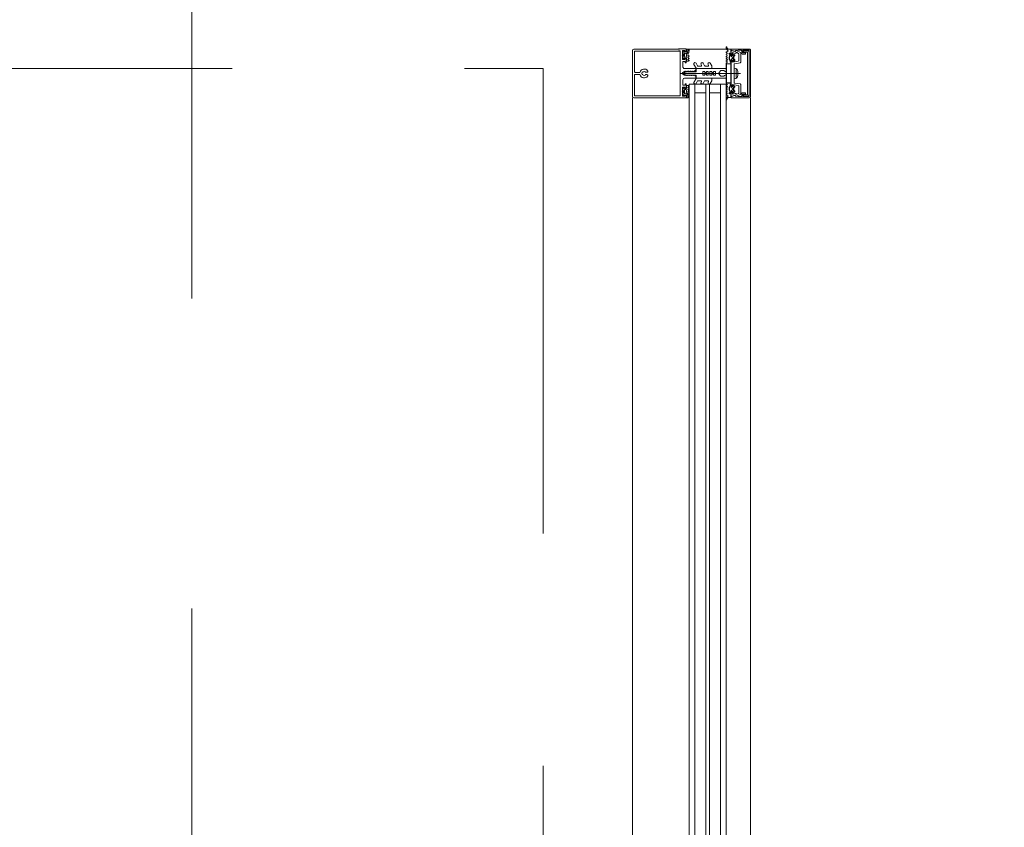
# Model space of a CAD drawing. Header units: centimetres. Extents: x -2424 to 1783, y 5 to 2907.
# Tile 25 of 99: x -630 to -529, y 1751 to 1833. Entities that reach past the tile are written whole.
import ezdxf

# ---------------------------------------------------------------- set-up
doc = ezdxf.new("R2010")
doc.units = ezdxf.units.CM
for name, pattern in [('Dash', [60, 30, -30]), ('Hidden', [71.4375, 47.625, -23.8125]), ('Oś', [222.25, 127, -31.75, 31.75, -31.75])]:
    doc.linetypes.add(name, pattern=pattern)
for name, color, linetype, lineweight in [('A-DETL', 90, 'Continuous', 9), ('A-DETL-GENF', 92, 'Continuous', 9), ('A-GLAZ-CURT', 52, 'Continuous', 9), ('A-GLAZ-CWMG', 51, 'Continuous', 9), ('S-GRID', 1, 'Continuous', 13)]:
    doc.layers.add(name, color=color, linetype=linetype, lineweight=lineweight)

msp = doc.modelspace()

# ---------------------------------------------------------------- linework, layer by layer
at = {"layer": 'A-DETL', "color": 251, "linetype": 'Hidden', "lineweight": 9}
for p, q in [((-1227.62, 1828.33), (-576.62, 1828.33)), ((-576.62, 1828.33), (-576.62, 1388.83))]:
    msp.add_line(p, q, dxfattribs=at)
at = {"layer": 'A-DETL', "color": 251, "linetype": 'Dash', "lineweight": 9}
msp.add_open_spline([(-552.77, 2638.57), (-478.91, 2638.57), (-476.08, 2638.57), (-439.12, 2638.57), (-439.12, 2601.62), (-439.12, 2598.79), (-439.12, 2573.54), (-439.12, 1655.82), (-439.12, 1618.87), (-439.12, 1616.04), (-439.12, 1512.36), (-439.12, 1509.53), (-439.12, 1472.57), (-476.08, 1472.57), (-478.91, 1472.57), (-555.62, 1472.57)], degree=3, knots=[0, 0, 0, 0, 1.242892, 2.082132, 2.921372, 3.63261, 13.975949, 24.692511, 35.163852, 36.732804, 37.928533, 39.497485, 40.336725, 41.175965, 42.450024, 42.450024, 42.450024, 42.450024], dxfattribs=at)
at = {"layer": 'A-DETL-GENF', "color": 251, "lineweight": 9, "extrusion": (0, 0, -1)}
for p, q in [((-567.47, 1825.46), (-567.47, 1830.17)), ((-567.32, 1830.32), (-565.67, 1830.32)), ((-567.26, 1830.32), (-562.66, 1830.32)), ((-567.26, 1830.11), (-562.66, 1830.11)), ((-561.9, 1829.91), (-561.8, 1830.13)), ((-561.79, 1830.17), (-561.79, 1830.3)), ((-561.67, 1830.2), (-561.67, 1830.3)), ((-557.87, 1830.42), (-557.87, 1830.51)), ((-556.84, 1830.17), (-556.41, 1829.97)), ((-556.28, 1830.14), (-556.28, 1829.86)), ((-555.37, 1825.47), (-555.37, 1830.17)), ((-562.2, 1830.08), (-562.3, 1829.96)), ((-562.3, 1829.45), (-562.2, 1829.32)), ((-562.29, 1829.85), (-562.28, 1829.84)), ((-562.28, 1829.57), (-562.29, 1829.56)), ((-562.26, 1829.8), (-562.26, 1829.61)), ((-562.13, 1830.05), (-562.15, 1830.08)), ((-562.15, 1829.87), (-562.15, 1829.54)), ((-562.15, 1829.33), (-562.13, 1829.36)), ((-562.11, 1829.49), (-562, 1829.49)), ((-561.95, 1829.54), (-561.95, 1829.76)), ((-561.79, 1829.73), (-561.74, 1829.87)), ((-561.69, 1829.62), (-561.77, 1829.67)), ((-561.77, 1829.52), (-561.69, 1829.57)), ((-561.69, 1829.4), (-561.77, 1829.45)), ((-561.77, 1829.3), (-561.69, 1829.35)), ((-561.69, 1829.18), (-561.77, 1829.23)), ((-557.86, 1830), (-557.7, 1830.09)), ((-557.77, 1829.9), (-557.86, 1829.95)), ((-557.86, 1829.78), (-557.77, 1829.83)), ((-557.77, 1829.68), (-557.86, 1829.73)), ((-557.86, 1829.56), (-557.77, 1829.61)), ((-557.77, 1829.46), (-557.86, 1829.51)), ((-557.86, 1829.34), (-557.77, 1829.39)), ((-557.77, 1829.24), (-557.86, 1829.29)), ((-557.86, 1829.12), (-557.77, 1829.17)), ((-557.57, 1829.49), (-557.55, 1829.48)), ((-557.56, 1829.43), (-557.57, 1829.42)), ((-557.57, 1829.37), (-557.55, 1829.36)), ((-557.56, 1829.8), (-557.51, 1829.77)), ((-557.54, 1829.55), (-557.55, 1829.54)), ((-557.54, 1829.31), (-557.55, 1829.3)), ((-557.54, 1829.25), (-557.52, 1829.25)), ((-557.53, 1829.61), (-557.52, 1829.59)), ((-557.5, 1829.65), (-557.51, 1829.65)), ((-557.5, 1829.2), (-557.51, 1829.19)), ((-557.45, 1829.71), (-557.45, 1829.83)), ((-557.39, 1829.83), (-557.39, 1829.77)), ((-557.35, 1829.61), (-557.35, 1829.59)), ((-557.35, 1829.26), (-557.35, 1829.23)), ((-557.34, 1829.56), (-557.18, 1829.47)), ((-557.18, 1829.38), (-557.34, 1829.29)), ((-557.18, 1829.66), (-557.3, 1829.66)), ((-557.3, 1829.18), (-557.18, 1829.18)), ((-557.13, 1829.49), (-557.13, 1829.61)), ((-557.13, 1829.23), (-557.13, 1829.35)), ((-557.12, 1829.8), (-557.02, 1829.72)), ((-557.02, 1829.13), (-557.12, 1829.05)), ((-557.07, 1829.54), (-557.07, 1829.31)), ((-556.62, 1829.88), (-556.78, 1829.96)), ((-556.56, 1829.17), (-556.56, 1829.79)), ((-556.38, 1829.92), (-556.38, 1828.96)), ((-555.68, 1825.69), (-555.68, 1829.96)), ((-555.53, 1829.95), (-555.53, 1825.7)), ((-562.15, 1828.33), (-561.02, 1828.33)), ((-561.18, 1828.74), (-560.95, 1828.35)), ((-560.97, 1828.28), (-560.97, 1828.18)), ((-560.81, 1828.6), (-560.96, 1828.86)), ((-560.91, 1828.33), (-559.39, 1828.33)), ((-560.44, 1828.58), (-560.77, 1828.58)), ((-560.45, 1828.74), (-560.4, 1828.65)), ((-560.08, 1828.6), (-560.23, 1828.86)), ((-559.72, 1828.58), (-560.04, 1828.58)), ((-559.72, 1828.74), (-559.67, 1828.65)), ((-559.35, 1828.59), (-559.51, 1828.86)), ((-559.34, 1828.38), (-559.34, 1828.56)), ((-558.37, 1828.13), (-558.16, 1828.13)), ((-557.77, 1829.02), (-557.86, 1829.07)), ((-557.86, 1828.9), (-557.77, 1828.95)), ((-557.39, 1829.07), (-557.39, 1829.01)), ((-557.06, 1828.78), (-557.06, 1827.85)), ((-556.42, 1828.91), (-557.03, 1828.81)), ((-556.84, 1827.42), (-556.84, 1828.23)), ((-566.75, 1827.92), (-567.21, 1827.92)), ((-567.21, 1827.72), (-566.75, 1827.72)), ((-566.48, 1827.94), (-566.42, 1827.94)), ((-566.42, 1827.7), (-566.48, 1827.7)), ((-566.13, 1827.94), (-566, 1827.94)), ((-566, 1827.7), (-566.13, 1827.7)), ((-556.39, 1827.82), (-562.55, 1827.82)), ((-562.14, 1827.9), (-562.16, 1827.88)), ((-562.14, 1827.75), (-562.16, 1827.78)), ((-561.02, 1827.33), (-562.15, 1827.33)), ((-561.83, 1828), (-561.97, 1828)), ((-561.83, 1827.65), (-561.97, 1827.65)), ((-561.8, 1828.04), (-561.81, 1828.01)), ((-561.8, 1827.62), (-561.81, 1827.64)), ((-561.77, 1828.01), (-561.78, 1828.04)), ((-561.77, 1827.64), (-561.78, 1827.62)), ((-561.18, 1826.91), (-560.95, 1827.3)), ((-560.97, 1827.46), (-560.97, 1827.37)), ((-560.91, 1827.33), (-559.39, 1827.33)), ((-560.44, 1827.08), (-560.77, 1827.08)), ((-559.72, 1827.08), (-560.04, 1827.08)), ((-559.34, 1827.28), (-559.34, 1827.09)), ((-558.37, 1827.53), (-558.16, 1827.53)), ((-557.06, 1827.8), (-557.06, 1826.87)), ((-556.69, 1828.05), (-556.69, 1827.6)), ((-562.3, 1826.2), (-562.2, 1826.33)), ((-562.28, 1826.08), (-562.29, 1826.09)), ((-562.15, 1826.32), (-562.13, 1826.29)), ((-562.15, 1825.78), (-562.15, 1826.11)), ((-562.11, 1826.16), (-562, 1826.16)), ((-561.95, 1826.11), (-561.95, 1825.89)), ((-561.69, 1826.47), (-561.77, 1826.42)), ((-561.77, 1826.35), (-561.69, 1826.3)), ((-561.69, 1826.25), (-561.77, 1826.2)), ((-561.77, 1826.13), (-561.69, 1826.08)), ((-560.81, 1827.05), (-560.96, 1826.79)), ((-560.45, 1826.91), (-560.4, 1827)), ((-560.08, 1827.05), (-560.23, 1826.79)), ((-559.72, 1826.91), (-559.67, 1827)), ((-559.35, 1827.06), (-559.51, 1826.79)), ((-557.86, 1826.75), (-557.77, 1826.7)), ((-557.77, 1826.63), (-557.86, 1826.58)), ((-557.86, 1826.53), (-557.77, 1826.48)), ((-557.77, 1826.41), (-557.86, 1826.36)), ((-557.86, 1826.31), (-557.77, 1826.26)), ((-557.77, 1826.19), (-557.86, 1826.14)), ((-557.86, 1826.09), (-557.77, 1826.04)), ((-557.57, 1826.28), (-557.55, 1826.29)), ((-557.56, 1826.22), (-557.57, 1826.23)), ((-557.57, 1826.16), (-557.55, 1826.17)), ((-557.54, 1826.34), (-557.55, 1826.35)), ((-557.54, 1826.1), (-557.55, 1826.11)), ((-557.54, 1826.4), (-557.52, 1826.4)), ((-557.5, 1826.45), (-557.51, 1826.46)), ((-557.39, 1826.58), (-557.39, 1826.64)), ((-557.35, 1826.39), (-557.35, 1826.41)), ((-557.35, 1826.03), (-557.35, 1826.06)), ((-557.18, 1826.27), (-557.34, 1826.36)), ((-557.34, 1826.09), (-557.18, 1826.18)), ((-557.3, 1826.46), (-557.18, 1826.46)), ((-557.13, 1826.41), (-557.13, 1826.29)), ((-557.13, 1826.15), (-557.13, 1826.03)), ((-557.02, 1826.52), (-557.12, 1826.6)), ((-557.07, 1826.11), (-557.07, 1826.34)), ((-557.03, 1826.84), (-556.42, 1826.74)), ((-556.56, 1825.86), (-556.56, 1826.48)), ((-556.38, 1826.69), (-556.38, 1825.72)), ((-565.67, 1825.32), (-567.32, 1825.32)), ((-567.26, 1825.53), (-562.66, 1825.53)), ((-567.26, 1825.32), (-562.66, 1825.32)), ((-562.2, 1825.57), (-562.3, 1825.69)), ((-562.29, 1825.8), (-562.28, 1825.81)), ((-562.26, 1825.85), (-562.26, 1826.04)), ((-562.13, 1825.6), (-562.15, 1825.57)), ((-561.9, 1825.74), (-561.8, 1825.52)), ((-561.79, 1825.92), (-561.74, 1825.78)), ((-561.79, 1825.48), (-561.79, 1825.35)), ((-561.69, 1826.03), (-561.77, 1825.98)), ((-561.67, 1825.45), (-561.67, 1825.35)), ((-557.87, 1825.23), (-557.87, 1825.14)), ((-557.77, 1825.97), (-557.86, 1825.92)), ((-557.86, 1825.87), (-557.77, 1825.82)), ((-557.77, 1825.75), (-557.86, 1825.7)), ((-557.86, 1825.65), (-557.7, 1825.56)), ((-557.56, 1825.85), (-557.51, 1825.88)), ((-557.53, 1826.04), (-557.52, 1826.06)), ((-557.5, 1826), (-557.51, 1826)), ((-557.45, 1825.94), (-557.45, 1825.81)), ((-557.39, 1825.81), (-557.39, 1825.88)), ((-557.18, 1825.98), (-557.3, 1825.98)), ((-557.12, 1825.85), (-557.02, 1825.93)), ((-556.41, 1825.68), (-556.84, 1825.48)), ((-556.78, 1825.69), (-556.62, 1825.77)), ((-556.28, 1825.78), (-556.28, 1825.5))]:
    msp.add_line(p, q, dxfattribs=at)
at = {"layer": 'A-DETL-GENF', "color": 251, "lineweight": 9, "extrusion": (0, 0, -1), "flags": 128}
for points in [[(567.26, 1827.97), (567.26, 1830.11), (565.67, 1830.11)], [(562.77, 1830.33), (561.97, 1830.33), (561.97, 1830.14), (562.05, 1830.06), (562.11, 1830.06), (562.11, 1830.18), (562.34, 1830.18), (562.34, 1829.73)], [(562.77, 1830.12), (562.57, 1830.12), (562.57, 1825.54), (562.77, 1825.54)], [(561.81, 1830.32), (561.95, 1830.32), (561.95, 1830.12), (561.94, 1830.07)], [(557.66, 1830.3), (557.39, 1830.3), (557.39, 1829.89)], [(555.52, 1830.32), (557.37, 1830.32), (557.37, 1830.21), (557.01, 1830.1)], [(556.94, 1829.88), (557.23, 1829.96), (557.23, 1829.77), (557.29, 1829.77), (557.37, 1829.85), (557.37, 1830.17), (557, 1830.07)], [(556.87, 1830.16), (556.77, 1830.16), (556.65, 1830.19), (556.33, 1830.19)], [(556.23, 1829.81), (555.88, 1829.81), (555.88, 1829.94), (556.15, 1829.94), (556.15, 1830.19), (555.52, 1830.19), (555.52, 1825.45), (556.15, 1825.45), (556.15, 1825.7), (555.88, 1825.7), (555.88, 1825.83), (556.23, 1825.83)], [(555.73, 1830.01), (556.09, 1830.01), (556.09, 1830.15), (555.73, 1830.15)], [(562.34, 1829.68), (562.34, 1829.24), (562.11, 1829.24), (562.11, 1829.36), (562.05, 1829.36), (561.97, 1829.28), (561.97, 1828.92), (562.09, 1828.92), (562.09, 1829.04), (562.3, 1829.04), (562.3, 1828.48)], [(561.94, 1829.34), (561.95, 1829.29), (561.95, 1829.08), (561.76, 1829.08), (561.69, 1829.13)], [(557.45, 1829.03), (557.45, 1829.15), (557.48, 1829.15), (557.46, 1829.02)], [(557.21, 1829.74), (557.19, 1829.74), (557.16, 1829.79)], [(557.16, 1829.05), (557.19, 1829.1), (557.21, 1829.1)], [(558.45, 1828.09), (558.67, 1827.83), (558.97, 1827.83), (558.97, 1828.03), (559.17, 1828.03), (559.17, 1827.93), (559.34, 1827.93), (559.34, 1828.03), (559.54, 1828.03), (559.54, 1827.83), (559.7, 1827.83), (559.7, 1828.03), (559.9, 1828.03), (559.9, 1827.93), (560.07, 1827.93), (560.07, 1828.03), (560.27, 1828.03), (560.27, 1827.83), (562.17, 1827.83), (560.27, 1827.83), (560.27, 1827.63), (560.07, 1827.63), (560.07, 1827.73), (559.9, 1827.73), (559.9, 1827.63), (559.7, 1827.63), (559.7, 1827.83), (559.54, 1827.83), (559.54, 1827.63), (559.34, 1827.63), (559.34, 1827.73), (559.17, 1827.73), (559.17, 1827.63), (558.97, 1827.63), (558.97, 1827.83), (558.67, 1827.83), (558.45, 1827.56)], [(557.98, 1828.03), (557.87, 1828.03), (557.87, 1828.33), (560.94, 1828.33), (560.94, 1828), (561.75, 1828)], [(557.39, 1828.94), (557.39, 1828.8), (557.78, 1828.8), (557.86, 1828.85)], [(556.65, 1826.58), (557.23, 1826.68), (557.23, 1826.57), (557.29, 1826.57), (557.37, 1826.65), (557.37, 1828.99), (557.29, 1829.07), (557.23, 1829.07), (557.23, 1828.96), (556.65, 1829.07)], [(556.9, 1827.3), (557.05, 1827.28), (557.05, 1828.36), (556.9, 1828.34)], [(565.67, 1825.53), (567.26, 1825.53), (567.26, 1827.67)], [(562.3, 1827.18), (562.3, 1826.62), (562.09, 1826.62), (562.09, 1826.74), (561.97, 1826.74), (561.97, 1826.38), (562.05, 1826.3), (562.11, 1826.3), (562.11, 1826.42), (562.34, 1826.42), (562.34, 1825.97)], [(561.07, 1828.08), (561.16, 1828.08), (561.19, 1828.03), (561.31, 1828.03), (561.34, 1828.08), (561.37, 1828.03), (561.49, 1828.03), (561.52, 1828.08), (561.55, 1828.03), (561.67, 1828.03), (561.7, 1828.08), (561.73, 1828.03), (561.85, 1828.03), (561.88, 1828.08), (561.91, 1828.03), (562.03, 1828.03), (562.06, 1828.08), (562.09, 1828.03), (562.13, 1828.03), (562.32, 1827.91)], [(562.32, 1827.74), (562.13, 1827.63), (562, 1827.63), (561.97, 1827.58), (561.94, 1827.63), (561.82, 1827.63), (561.79, 1827.58), (561.76, 1827.63), (561.64, 1827.63), (561.61, 1827.58), (561.58, 1827.63), (561.46, 1827.63), (561.43, 1827.58), (561.4, 1827.63), (561.28, 1827.63), (561.25, 1827.58), (561.22, 1827.63), (561.1, 1827.63), (561.07, 1827.57)], [(557.98, 1827.63), (557.87, 1827.63), (557.87, 1827.33), (560.94, 1827.33), (560.94, 1827.65), (561.75, 1827.65)], [(561.94, 1826.31), (561.95, 1826.36), (561.95, 1826.57), (561.76, 1826.57), (561.69, 1826.52)], [(557.39, 1826.71), (557.39, 1826.84), (557.78, 1826.84), (557.86, 1826.8)], [(557.45, 1826.62), (557.45, 1826.5), (557.48, 1826.5), (557.46, 1826.63)], [(557.16, 1826.59), (557.19, 1826.54), (557.21, 1826.54)], [(562.34, 1825.92), (562.34, 1825.48), (562.11, 1825.48), (562.11, 1825.6), (562.05, 1825.6), (561.97, 1825.52), (561.97, 1825.33), (562.77, 1825.33)], [(561.81, 1825.33), (561.95, 1825.33), (561.95, 1825.53), (561.94, 1825.58)], [(557.66, 1825.34), (557.39, 1825.34), (557.39, 1825.75)], [(557, 1825.58), (557.37, 1825.47), (557.37, 1825.79), (557.29, 1825.87), (557.23, 1825.87), (557.23, 1825.69), (556.94, 1825.77)], [(557.01, 1825.55), (557.37, 1825.43), (557.37, 1825.32), (555.52, 1825.32)], [(557.21, 1825.9), (557.19, 1825.9), (557.16, 1825.85)], [(556.33, 1825.45), (556.65, 1825.45), (556.77, 1825.48), (556.87, 1825.48)], [(555.73, 1825.5), (556.09, 1825.5), (556.09, 1825.64), (555.73, 1825.64)]]:
    msp.add_lwpolyline(points, dxfattribs=at)
for points in [[(557.87, 1826.85), (557.87, 1828.79), (557.83, 1828.79), (557.83, 1826.85)], [(557.83, 1826.85), (557.83, 1828.79), (557.38, 1828.79), (557.38, 1826.85)]]:
    msp.add_lwpolyline(points, close=True, dxfattribs=at)
at = {"layer": 'A-DETL-GENF', "color": 251, "lineweight": 9, "extrusion": (0, 0, -1)}
for centre, radius, start, end in [((567.32, 1830.17), 0.15, 0.0003, 89.9997), ((562.7, 1830.25), 0.933, 179.587, 203.0035), ((561.81, 1830.3), 0.02, 90.0007, 179.9993), ((561.89, 1830.17), 0.1, 180.0001, 204), ((561.7, 1830.26), 0.059, 358.5974, 104.6036), ((562.67, 1830.22), 0.997, 181.4989, 200.69), ((561.69, 1830.3), 0.02, 104.6036, 180), ((557.84, 1830.51), 0.03, 359.9022, 171.6433), ((557.67, 1830.42), 0.2, 350.4545, 359.9022), ((557.58, 1830.44), 0.291, 295.3637, 350.4545), ((557.53, 1830.56), 0.286, 297.5921, 351.6433), ((557.73, 1830.13), 0.05, 115.3637, 240.1649), ((556.99, 1830.16), 0.07, 210.0064, 288), ((556.98, 1830.13), 0.06, 188.4417, 285), ((556.87, 1830.09), 0.07, 30.0064, 90), ((556.86, 1830.11), 0.06, 8.4417, 115), ((556.33, 1830.14), 0.0512, 90.5709, 178.6482), ((555.73, 1829.95), 0.2, 89.9718, 180.0352), ((555.52, 1830.17), 0.15, 89.9938, 180.0062), ((562.34, 1829.71), 0.0255, 282.35, 77.65), ((562.24, 1829.91), 0.08, 308.8475, 39.685), ((562.24, 1829.5), 0.08, 320.315, 51.1528), ((562.31, 1829.8), 0.05, 128.8475, 180), ((562.31, 1829.61), 0.05, 180, 231.1528), ((562.18, 1830.07), 0.03, 38.5798, 149.9915), ((562.18, 1829.34), 0.03, 210.0085, 321.4202), ((562.1, 1829.87), 0.0496, 2.7559, 69.6878), ((562.1, 1829.54), 0.0499, 279.2263, 356.9893), ((562.11, 1830.06), 0.02, 256.6587, 330.0171), ((562.11, 1829.35), 0.02, 29.9847, 103.341), ((562.1, 1829.76), 0.148, 82.4164, 180.2404), ((562.05, 1829.77), 0.277, 76.6587, 104.3746), ((562.05, 1829.64), 0.277, 255.6254, 283.341), ((562, 1829.54), 0.0502, 183.3323, 269.7322), ((561.97, 1830.06), 0.03, 165.4027, 284.3746), ((561.97, 1829.34), 0.03, 75.6254, 194.5942), ((561.87, 1829.9), 0.0337, 203.0035, 24), ((561.74, 1829.71), 0.05, 300.069, 20.536), ((561.75, 1829.48), 0.0402, 297.7922, 62.3701), ((561.75, 1829.26), 0.0414, 298.176, 61.824), ((561.7, 1829.59), 0.03, 120.0871, 239.9129), ((561.7, 1829.37), 0.0299, 120.122, 245.064), ((561.7, 1829.15), 0.0301, 120.1258, 239.8742), ((557.84, 1829.97), 0.03, 300.7154, 60.1649), ((557.84, 1829.75), 0.03, 300.5887, 59.5346), ((557.84, 1829.53), 0.03, 300.1448, 59.5346), ((557.84, 1829.31), 0.03, 300.3449, 59.5346), ((557.84, 1829.09), 0.03, 300.3446, 59.7685), ((557.8, 1829.86), 0.0417, 125.132, 234.868), ((557.8, 1829.64), 0.0415, 125.012, 234.988), ((557.8, 1829.42), 0.043, 127.8436, 233.8234), ((557.79, 1829.2), 0.0419, 125.4665, 234.6999), ((557.52, 1829.83), 0.065, 0, 180), ((557.54, 1829.83), 0.04, 299.9937, 0), ((557.54, 1829.51), 0.03, 315.0005, 72.0009), ((557.55, 1829.4), 0.03, 300.0003, 56.9985), ((557.1, 1829.42), 0.44, 324.1588, 35.0779), ((557.57, 1829.46), 0.0316, 134.991, 237.0104), ((557.53, 1829.28), 0.03, 284.9955, 42.0028), ((557.57, 1829.33), 0.0316, 120.0026, 221.9974), ((557.51, 1829.62), 0.0272, 330.011, 86.9853), ((557.55, 1829.58), 0.0316, 150.007, 251.9967), ((557.53, 1829.22), 0.03, 105.0015, 206.9968), ((557.56, 1829.69), 0.1, 120.0023, 179.1728), ((557.48, 1829.18), 0.03, 270.0112, 26.991), ((557.5, 1829.69), 0.0339, 179.1783, 266.9975), ((557.5, 1829.71), 0.05, 180, 215.0779), ((557.48, 1829.15), 0.03, 144.1588, 180), ((557.39, 1829.86), 0.03, 270, 90), ((557.36, 1829.77), 0.03, 270.0185, 359.0948), ((557.36, 1829.07), 0.03, 0, 103.1975), ((557.28, 1829.44), 0.314, 75.4979, 104.5021), ((557.28, 1829.41), 0.314, 255.517, 283.1975), ((557.3, 1829.61), 0.05, 359.9897, 90.0103), ((557.32, 1829.59), 0.03, 299.9936, 0.0121), ((557.32, 1829.26), 0.03, 359.9893, 60.005), ((557.3, 1829.23), 0.05, 270.009, 359.991), ((557.18, 1829.61), 0.05, 89.9899, 180.0101), ((557.16, 1829.49), 0.03, 179.9936, 300.0024), ((557.16, 1829.35), 0.03, 60.0027, 180.0013), ((557.18, 1829.23), 0.05, 180.0092, 269.9908), ((557.14, 1829.78), 0.03, 30.0049, 129.9897), ((557.02, 1829.54), 0.05, 0.0003, 67.3776), ((557.02, 1829.31), 0.05, 292.6209, 0.0012), ((557.07, 1829.66), 0.08, 129.9967, 247.3844), ((557.07, 1829.19), 0.08, 112.6228, 229.9969), ((556.92, 1829.94), 0.06, 198.8192, 285), ((556.81, 1829.9), 0.06, 18.8192, 115), ((556.66, 1829.17), 0.1, 180, 260), ((556.66, 1829.79), 0.1, 115, 180), ((556.43, 1829.92), 0.05, 115, 180), ((556.23, 1829.86), 0.05, 270, 0.0001), ((555.73, 1829.96), 0.0499, 89.8796, 180.0225), ((566.27, 1827.82), 0.45, 17.4982, 141.0552), ((566, 1828.04), 0.1, 141.0552, 270), ((562.15, 1828.48), 0.15, 269.9706, 0.0294), ((561.07, 1828.8), 0.125, 330, 150), ((561.07, 1828.18), 0.0999, 179.9704, 270.0296), ((561.02, 1828.28), 0.05, 89.9899, 180.0101), ((560.91, 1828.38), 0.05, 270, 330), ((560.77, 1828.63), 0.05, 270, 330), ((560.34, 1828.8), 0.125, 330, 150), ((560.44, 1828.63), 0.05, 150, 270), ((560.04, 1828.63), 0.05, 270, 330), ((559.61, 1828.8), 0.125, 330, 150), ((559.72, 1828.63), 0.05, 150, 270), ((559.39, 1828.38), 0.05, 180, 270), ((559.39, 1828.56), 0.05, 150, 180), ((558.37, 1828.03), 0.1, 40, 90), ((558.16, 1828.03), 0.1, 90, 150), ((557.84, 1828.87), 0.03, 299.7965, 60.132), ((557.79, 1828.98), 0.0416, 116.9541, 241.568), ((557.41, 1829.02), 0.05, 277.1737, 0.0088), ((557.42, 1829.03), 0.033, 215.0901, 360), ((557.42, 1828.94), 0.03, 97.1885, 179.997), ((557.14, 1829.07), 0.03, 229.9887, 330.0017), ((557.03, 1828.78), 0.03, 0, 80), ((556.95, 1828.13), 0.22, 103.9707, 152.728), ((557.58, 1827.82), 0.921, 153.7078, 165.8284), ((556.43, 1828.96), 0.05, 180, 260), ((567.21, 1827.97), 0.05, 270.0077, 359.9923), ((567.21, 1827.67), 0.05, 359.9791, 90.0209), ((566.75, 1827.97), 0.05, 197.4982, 270), ((566.75, 1827.67), 0.05, 90, 162.583), ((566.27, 1827.82), 0.45, 218.9448, 342.583), ((566.27, 1827.82), 0.24, 330, 30), ((566.42, 1827.97), 0.03, 139.6807, 270), ((566.42, 1827.67), 0.03, 90, 220.3193), ((566.27, 1827.82), 0.21, 53.7768, 126.2232), ((566.27, 1827.82), 0.21, 233.7768, 306.2232), ((566.13, 1827.97), 0.03, 270, 40.3193), ((566.13, 1827.67), 0.03, 319.6807, 90), ((566, 1827.6), 0.1, 90, 218.9448), ((562.27, 1827.82), 0.1, 298.7984, 61.2016), ((562.15, 1827.18), 0.15, 359.9706, 90.0294), ((562.07, 1827.83), 0.1, 0, 30), ((562.07, 1827.83), 0.1, 330, 0), ((561.97, 1827.8), 0.2, 30, 90), ((561.97, 1827.85), 0.2, 270, 330), ((561.83, 1828.02), 0.02, 210.0303, 270), ((561.83, 1827.63), 0.02, 90, 149.9697), ((561.79, 1828.03), 0.01, 30.0303, 149.9802), ((561.79, 1827.62), 0.01, 210.0198, 329.9697), ((561.75, 1828.02), 0.02, 270, 329.9802), ((561.75, 1827.63), 0.02, 30.0198, 90), ((561.1, 1827.45), 0.126, 101.5693, 175.5931), ((561.02, 1827.38), 0.05, 180.9313, 269.9852), ((560.91, 1827.28), 0.05, 30, 90), ((560.77, 1827.03), 0.05, 30, 90), ((560.44, 1827.03), 0.05, 90, 210), ((560.04, 1827.03), 0.05, 30, 90), ((559.72, 1827.03), 0.05, 90, 210), ((559.39, 1827.28), 0.05, 90, 180), ((559.39, 1827.09), 0.05, 180, 210), ((558.37, 1827.63), 0.1, 270, 320), ((558.16, 1827.63), 0.1, 210, 270), ((557.98, 1828.13), 0.1, 270, 330), ((557.98, 1827.53), 0.1, 30, 90), ((557.05, 1827.82), 0.0256, 282.6804, 77.3196), ((556.95, 1827.52), 0.22, 207.2746, 256.0268), ((557.58, 1827.82), 0.92, 194.1683, 206.293), ((562.24, 1826.15), 0.08, 308.8472, 39.685), ((562.31, 1826.04), 0.05, 128.8472, 180), ((562.18, 1826.31), 0.03, 38.5798, 149.9915), ((562.1, 1826.11), 0.0499, 3.0107, 80.7737), ((562.11, 1826.3), 0.02, 256.659, 330.0153), ((562.05, 1826.01), 0.277, 76.659, 104.3746), ((562, 1826.11), 0.0502, 90.2678, 176.6677), ((561.97, 1826.31), 0.03, 165.4058, 284.3746), ((561.75, 1826.39), 0.0414, 298.176, 61.824), ((561.75, 1826.17), 0.0402, 297.6299, 62.2078), ((561.7, 1826.5), 0.0301, 120.1258, 239.8742), ((561.7, 1826.28), 0.0299, 114.936, 239.878), ((561.7, 1826.06), 0.03, 120.0871, 239.9129), ((561.07, 1826.85), 0.125, 210, 30), ((560.34, 1826.85), 0.125, 210, 30), ((559.61, 1826.85), 0.125, 210, 30), ((557.84, 1826.78), 0.03, 299.868, 60.2035), ((557.84, 1826.56), 0.03, 300.2315, 59.6554), ((557.84, 1826.34), 0.03, 300.4654, 59.6551), ((557.84, 1826.12), 0.03, 300.4654, 59.8552), ((557.79, 1826.67), 0.0416, 118.432, 243.0459), ((557.79, 1826.45), 0.0419, 125.3001, 234.5335), ((557.8, 1826.22), 0.043, 126.1766, 232.1564), ((557.55, 1826.25), 0.03, 303.0015, 59.9997), ((557.54, 1826.14), 0.03, 287.9991, 44.9995), ((557.1, 1826.22), 0.44, 324.9221, 35.8412), ((557.53, 1826.37), 0.03, 317.9972, 75.0045), ((557.57, 1826.19), 0.0316, 122.9896, 225.009), ((557.57, 1826.32), 0.0316, 138.0026, 239.9974), ((557.55, 1826.07), 0.0316, 108.0033, 209.993), ((557.53, 1826.43), 0.03, 153.0032, 254.9985), ((557.48, 1826.47), 0.03, 333.009, 89.9888), ((557.41, 1826.63), 0.05, 359.9912, 82.8263), ((557.48, 1826.5), 0.03, 180, 215.8412), ((557.42, 1826.62), 0.033, 0, 144.9099), ((557.42, 1826.71), 0.03, 180.003, 262.8115), ((557.36, 1826.58), 0.03, 256.8025, 0), ((557.28, 1826.24), 0.314, 76.8025, 104.483), ((557.3, 1826.41), 0.05, 0.009, 89.991), ((557.32, 1826.39), 0.03, 299.995, 0.0107), ((557.32, 1826.06), 0.03, 359.9879, 60.0064), ((557.18, 1826.41), 0.05, 90.0092, 179.9908), ((557.16, 1826.29), 0.03, 179.9987, 299.9973), ((557.16, 1826.15), 0.03, 59.9976, 180.0064), ((557.14, 1826.58), 0.03, 29.9983, 130.0113), ((557.02, 1826.34), 0.05, 359.9988, 67.3791), ((557.02, 1826.11), 0.05, 292.6224, 359.9997), ((557.03, 1826.87), 0.03, 280, 0), ((557.07, 1826.46), 0.08, 130.0031, 247.3772), ((557.07, 1825.99), 0.08, 112.6156, 230.0033), ((556.66, 1826.48), 0.1, 100, 180), ((556.43, 1826.69), 0.05, 100, 180), ((567.32, 1825.48), 0.15, 270.1055, 353.878), ((562.34, 1825.95), 0.0255, 282.35, 77.65), ((562.24, 1825.74), 0.08, 320.315, 51.1525), ((562.31, 1825.85), 0.05, 180, 231.1525), ((562.18, 1825.58), 0.03, 210.0085, 321.4202), ((562.1, 1825.78), 0.0496, 290.3122, 357.2441), ((562.11, 1825.59), 0.02, 29.9829, 103.3413), ((562.1, 1825.88), 0.148, 179.7596, 277.5836), ((562.05, 1825.88), 0.277, 255.6254, 283.3413), ((561.97, 1825.59), 0.03, 75.6254, 194.5973), ((561.87, 1825.75), 0.0337, 336, 156.9965), ((562.7, 1825.4), 0.933, 156.9965, 180.413), ((561.81, 1825.35), 0.02, 180.0007, 269.9993), ((561.74, 1825.94), 0.05, 339.464, 59.931), ((561.89, 1825.48), 0.1, 156, 179.9999), ((561.7, 1825.39), 0.059, 255.3964, 1.4026), ((562.67, 1825.43), 0.997, 159.31, 178.5011), ((561.69, 1825.35), 0.02, 180, 255.3964), ((557.84, 1825.9), 0.03, 300.4654, 59.4113), ((557.84, 1825.68), 0.03, 299.8351, 59.2846), ((557.58, 1825.21), 0.291, 9.5455, 64.6363), ((557.67, 1825.23), 0.2, 0.0978, 9.5455), ((557.84, 1825.14), 0.03, 188.3567, 0.0978), ((557.53, 1825.09), 0.286, 8.3567, 62.4079), ((557.8, 1826.01), 0.0415, 125.012, 234.988), ((557.8, 1825.79), 0.0417, 125.132, 234.868), ((557.73, 1825.52), 0.05, 119.8351, 244.6363), ((557.54, 1825.81), 0.04, 360, 60.0063), ((557.52, 1825.81), 0.065, 180, 0), ((557.51, 1826.02), 0.0272, 273.0147, 29.989), ((557.56, 1825.96), 0.1, 180.8272, 239.9977), ((557.5, 1825.96), 0.0339, 93.0025, 180.8217), ((557.5, 1825.94), 0.05, 144.9221, 180), ((557.39, 1825.78), 0.03, 270, 90), ((557.36, 1825.87), 0.03, 0.9052, 89.9815), ((557.28, 1826.21), 0.314, 255.4979, 284.5021), ((557.3, 1826.03), 0.05, 269.9897, 0.0103), ((557.18, 1826.03), 0.05, 179.9899, 270.0101), ((557.14, 1825.87), 0.03, 230.0103, 329.9951), ((556.99, 1825.48), 0.07, 72, 149.9983), ((556.98, 1825.52), 0.06, 75, 171.5583), ((556.92, 1825.71), 0.06, 75, 161.1808), ((556.87, 1825.55), 0.07, 270, 329.9983), ((556.86, 1825.53), 0.06, 245, 351.5583), ((556.81, 1825.75), 0.06, 245, 341.1808), ((556.66, 1825.86), 0.1, 180, 245), ((556.43, 1825.72), 0.05, 180, 245), ((556.33, 1825.5), 0.0498, 179.8262, 270.1735), ((556.23, 1825.78), 0.05, 359.9981, 90.0017), ((555.73, 1825.7), 0.2, 180.0295, 269.9723), ((555.73, 1825.69), 0.0501, 180.0875, 269.9336), ((555.52, 1825.47), 0.15, 180.0494, 269.9506)]:
    msp.add_arc(centre, radius, start, end, dxfattribs=at)
at = {"layer": 'A-GLAZ-CURT', "color": 251, "lineweight": 9}
for p, q in [((-557.87, 1826.72), (-561.67, 1826.72)), ((-561.67, 1826.72), (-561.67, 1681.43)), ((-561.07, 1826.72), (-561.07, 1681.43)), ((-559.97, 1826.72), (-559.97, 1681.43)), ((-559.57, 1826.72), (-559.57, 1681.43)), ((-558.47, 1826.72), (-558.47, 1681.43)), ((-557.87, 1681.43), (-557.87, 1826.72)), ((-559.97, 1825.82), (-561.07, 1825.82)), ((-558.47, 1825.82), (-559.57, 1825.82))]:
    msp.add_line(p, q, dxfattribs=at)
at = {"layer": 'A-GLAZ-CWMG', "color": 251, "lineweight": 9}
for p, q in [((-561.67, 1830.32), (-557.87, 1830.32)), ((-567.47, 1825.32), (-567.47, 1682.83)), ((-557.86, 1682.83), (-557.86, 1825.32)), ((-555.37, 1682.83), (-555.37, 1825.32))]:
    msp.add_line(p, q, dxfattribs=at)
at = {"layer": 'S-GRID', "color": 251, "linetype": 'Oś', "lineweight": 9}
msp.add_line((-612.62, 2884.27), (-612.62, 27.13), dxfattribs=at)

doc.saveas('drawing.dxf')
